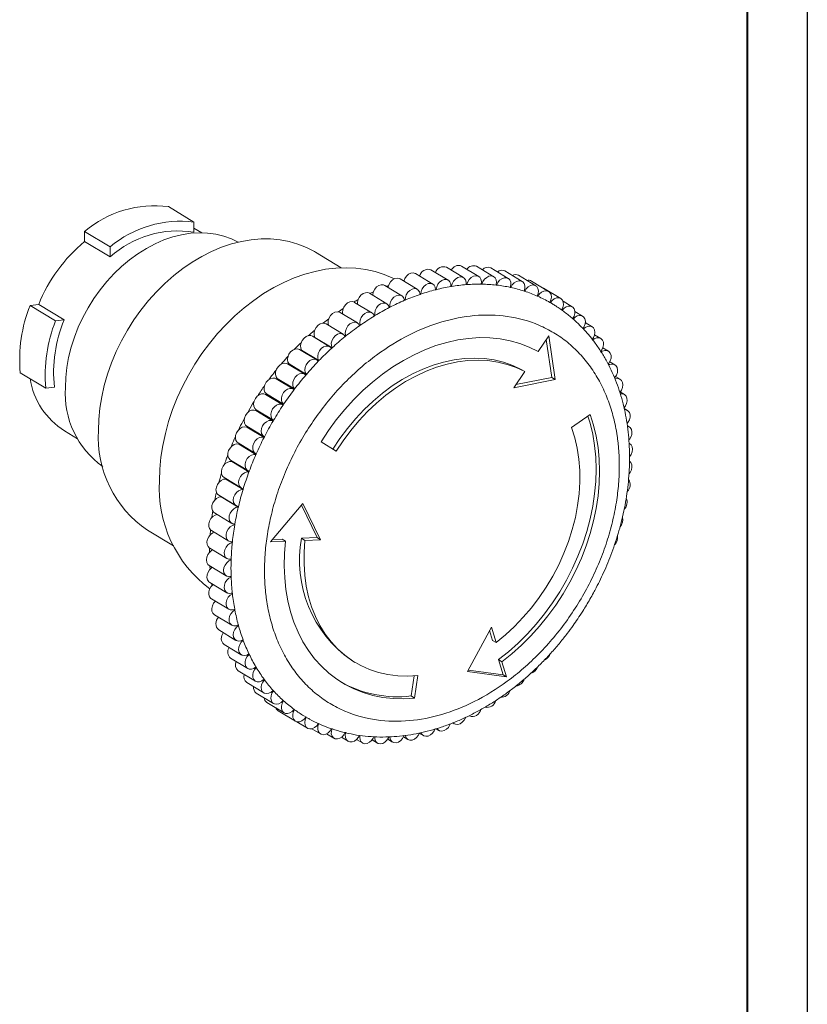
# Model space of a CAD drawing. Header units: millimetres. Extents: x 2381 to 2591, y 1129 to 1426.
# Tile 3 of 4: x 2525 to 2591, y 1228 to 1310. Entities that reach past the tile are written whole.
import ezdxf

# ---------------------------------------------------------------- set-up
doc = ezdxf.new("R2010")
doc.units = ezdxf.units.MM
doc.layers.add('main', color=5, linetype='Continuous', lineweight=50)
doc.layers.add('ФОРМАТ', color=7, linetype='Continuous', lineweight=25)

msp = doc.modelspace()

# ---------------------------------------------------------------- linework, layer by layer
at = {"layer": 'main', "lineweight": 20}
for p, q in [((2539.827, 1292.734), (2537.705, 1294.015)), ((2539.827, 1291.89), (2539.827, 1292.734)), ((2530.742, 1291.955), (2532.865, 1290.674)), ((2530.742, 1291.111), (2530.742, 1291.955)), ((2540.477, 1291.843), (2539.827, 1292.235)), ((2532.865, 1289.83), (2530.742, 1291.111)), ((2532.865, 1290.674), (2532.865, 1289.83)), ((2552.072, 1288.933), (2549.918, 1290.233)), ((2559.677, 1287.577), (2558.243, 1288.443)), ((2560.962, 1287.902), (2559.528, 1288.767)), ((2562.239, 1288.112), (2560.805, 1288.978)), ((2563.501, 1288.208), (2562.067, 1289.073)), ((2564.739, 1288.188), (2563.305, 1289.054)), ((2565.946, 1288.053), (2564.512, 1288.918)), ((2567.114, 1287.802), (2565.68, 1288.668)), ((2558.391, 1287.141), (2556.957, 1288.006)), ((2557.296, 1287.901), (2557.186, 1287.868)), ((2563.714, 1287.6), (2563.764, 1287.57)), ((2568.237, 1287.439), (2566.803, 1288.305)), ((2569.306, 1286.965), (2567.872, 1287.83)), ((2555.852, 1285.944), (2554.418, 1286.81)), ((2554.743, 1286.931), (2554.452, 1286.79)), ((2557.114, 1286.596), (2555.68, 1287.461)), ((2558.611, 1286.779), (2558.675, 1286.74)), ((2559.902, 1287.154), (2559.961, 1287.119)), ((2561.188, 1287.417), (2561.243, 1287.384)), ((2562.461, 1287.566), (2562.514, 1287.535)), ((2564.938, 1287.519), (2564.987, 1287.49)), ((2566.127, 1287.322), (2566.174, 1287.294)), ((2567.273, 1287.012), (2567.319, 1286.984)), ((2568.883, 1287.248), (2568.752, 1287.3)), ((2570.316, 1286.383), (2568.883, 1287.248)), ((2554.614, 1285.192), (2553.18, 1286.057)), ((2557.322, 1286.294), (2557.392, 1286.252)), ((2568.37, 1286.59), (2568.415, 1286.563)), ((2569.409, 1286.059), (2569.454, 1286.032)), ((2571.261, 1285.696), (2570.502, 1286.154)), ((2526.205, 1285.805), (2526.922, 1285.885)), ((2528.327, 1284.525), (2526.205, 1285.805)), ((2526.922, 1285.885), (2529.044, 1284.604)), ((2552.235, 1285.534), (2551.832, 1285.258)), ((2553.407, 1284.342), (2551.973, 1285.208)), ((2556.043, 1285.703), (2556.121, 1285.656)), ((2572.134, 1284.909), (2571.485, 1285.301)), ((2529.044, 1284.604), (2528.327, 1284.525)), ((2554.779, 1285.01), (2554.87, 1284.955)), ((2572.931, 1284.027), (2572.357, 1284.373)), ((2552.239, 1283.4), (2550.805, 1284.266)), ((2553.535, 1284.223), (2553.646, 1284.156)), ((2551.116, 1282.373), (2549.682, 1283.238)), ((2549.875, 1283.144), (2551.309, 1282.278)), ((2552.298, 1283.357), (2552.456, 1283.261)), ((2568.439, 1281.969), (2569.32, 1283.28)), ((2569.562, 1279.813), (2569.105, 1282.96)), ((2569.32, 1283.28), (2569.849, 1279.64)), ((2573.645, 1283.055), (2573.132, 1283.365)), ((2550.047, 1281.266), (2548.613, 1282.131)), ((2548.777, 1282.077), (2550.211, 1281.212)), ((2574.274, 1282), (2573.81, 1282.28)), ((2574.812, 1280.867), (2574.392, 1281.121)), ((2549.037, 1280.086), (2547.603, 1280.951)), ((2547.735, 1280.934), (2549.169, 1280.069)), ((2566.416, 1278.957), (2567.319, 1280.302)), ((2567.319, 1280.302), (2567.033, 1280.475)), ((2525.394, 1280.202), (2527.516, 1278.921)), ((2548.092, 1278.84), (2546.658, 1279.705)), ((2546.755, 1279.722), (2548.189, 1278.856)), ((2569.849, 1279.64), (2566.416, 1278.957)), ((2566.594, 1279.222), (2569.562, 1279.813)), ((2569.562, 1279.813), (2569.849, 1279.64)), ((2575.258, 1279.663), (2574.875, 1279.894)), ((2527.516, 1278.921), (2528.233, 1279.001)), ((2575.607, 1278.397), (2575.257, 1278.608)), ((2544.815, 1277.796), (2544.702, 1277.613)), ((2547.219, 1277.536), (2545.785, 1278.402)), ((2545.844, 1278.448), (2547.278, 1277.582)), ((2544.702, 1277.613), (2544.293, 1276.899)), ((2544.971, 1277.058), (2546.405, 1276.193)), ((2545.007, 1277.119), (2546.441, 1276.254)), ((2575.858, 1277.075), (2575.585, 1277.24)), ((2571.213, 1275.645), (2572.752, 1276.721)), ((2529.056, 1275.376), (2530.143, 1274.72)), ((2544.213, 1275.764), (2545.647, 1274.899)), ((2544.217, 1275.682), (2545.651, 1274.817)), ((2576.009, 1275.706), (2575.85, 1275.802)), ((2543.499, 1274.369), (2544.933, 1273.504)), ((2543.547, 1274.269), (2544.981, 1273.404)), ((2551.651, 1273.673), (2550.396, 1274.466)), ((2576.06, 1274.299), (2575.994, 1274.338)), ((2542.87, 1272.942), (2544.304, 1272.076)), ((2542.965, 1272.828), (2544.399, 1271.962)), ((2542.332, 1271.49), (2543.765, 1270.624)), ((2542.475, 1271.367), (2543.909, 1270.501)), ((2541.886, 1270.023), (2543.32, 1269.157)), ((2542.079, 1269.895), (2543.513, 1269.03)), ((2546.183, 1266.143), (2548.89, 1269.349)), ((2550.059, 1266.498), (2548.76, 1269.196)), ((2548.89, 1269.349), (2550.346, 1266.325)), ((2541.537, 1268.55), (2542.971, 1267.684)), ((2535.966, 1267.117), (2538.12, 1265.817)), ((2541.197, 1267.156), (2541.163, 1266.698)), ((2543.082, 1267.637), (2543.215, 1267.557)), ((2541.286, 1267.079), (2542.72, 1266.214)), ((2546.345, 1266.336), (2547.159, 1266.371)), ((2547.159, 1266.371), (2547.446, 1266.198)), ((2548.764, 1266.441), (2550.059, 1266.498)), ((2549.051, 1266.268), (2548.764, 1266.441)), ((2550.346, 1266.325), (2549.051, 1266.268)), ((2550.059, 1266.498), (2550.346, 1266.325)), ((2541.135, 1265.621), (2542.569, 1264.756)), ((2542.914, 1266.154), (2543.016, 1266.092)), ((2547.446, 1266.198), (2546.183, 1266.143)), ((2542.832, 1264.695), (2542.917, 1264.644)), ((2541.084, 1264.184), (2542.518, 1263.319)), ((2541.15, 1264.145), (2541.17, 1263.856)), ((2542.845, 1263.266), (2542.92, 1263.221)), ((2541.135, 1262.777), (2542.569, 1261.911)), ((2541.286, 1261.408), (2542.72, 1260.543)), ((2542.956, 1261.874), (2543.023, 1261.833)), ((2541.559, 1261.244), (2541.574, 1261.181)), ((2541.537, 1260.087), (2542.971, 1259.221)), ((2543.165, 1260.525), (2543.226, 1260.488)), ((2543.472, 1259.229), (2543.529, 1259.194)), ((2562.57, 1255.36), (2564.546, 1259.068)), ((2564.546, 1259.068), (2564.938, 1257.779)), ((2541.886, 1258.82), (2543.32, 1257.955)), ((2564.652, 1257.952), (2564.397, 1258.788)), ((2542.332, 1257.617), (2543.765, 1256.751)), ((2543.875, 1257.992), (2543.929, 1257.96)), ((2564.938, 1257.779), (2564.652, 1257.952)), ((2542.87, 1256.483), (2544.304, 1255.618)), ((2544.423, 1256.792), (2544.372, 1256.823)), ((2545.009, 1255.698), (2544.96, 1255.728)), ((2552.915, 1256.304), (2553.202, 1256.13)), ((2565.519, 1255.099), (2565.137, 1256.356)), ((2565.137, 1256.356), (2565.424, 1256.183)), ((2565.424, 1256.183), (2565.806, 1254.926)), ((2543.499, 1255.428), (2544.933, 1254.562)), ((2557.873, 1253.335), (2558.127, 1255.005)), ((2558.445, 1255.032), (2558.16, 1253.162)), ((2565.806, 1254.926), (2562.57, 1255.36)), ((2562.637, 1255.485), (2565.519, 1255.099)), ((2565.519, 1255.099), (2565.806, 1254.926)), ((2544.213, 1254.456), (2545.647, 1253.59)), ((2545.683, 1254.686), (2545.636, 1254.714)), ((2545.01, 1253.574), (2546.444, 1252.708)), ((2546.441, 1253.76), (2546.395, 1253.788)), ((2557.873, 1253.335), (2558.16, 1253.162)), ((2545.883, 1252.787), (2547.317, 1251.921)), ((2547.278, 1252.927), (2547.233, 1252.955)), ((2546.828, 1252.1), (2548.261, 1251.235)), ((2548.189, 1252.192), (2548.144, 1252.219)), ((2548.959, 1251.692), (2549.09, 1251.615)), ((2562.692, 1251.694), (2562.726, 1251.673)), ((2548.392, 1251.184), (2549.272, 1250.653)), ((2549.242, 1251.525), (2549.289, 1251.497)), ((2561.346, 1251.094), (2561.464, 1251.022)), ((2549.631, 1250.607), (2550.341, 1250.179)), ((2550.846, 1250.188), (2551.464, 1249.815)), ((2557.246, 1249.939), (2557.616, 1249.716)), ((2558.564, 1250.244), (2558.901, 1250.041)), ((2559.958, 1250.615), (2560.187, 1250.477)), ((2552.083, 1249.896), (2552.632, 1249.565)), ((2553.345, 1249.727), (2553.839, 1249.43)), ((2554.63, 1249.679), (2555.077, 1249.41)), ((2555.933, 1249.75), (2556.339, 1249.505))]:
    msp.add_line(p, q, dxfattribs=at)
at = {"layer": 'main', "lineweight": 20, "flags": 128}
for points in [[(2543.506, 1291.061), (2542.95, 1291.333), (2542.316, 1291.563), (2541.653, 1291.726), (2540.966, 1291.819), (2540.259, 1291.843), (2539.536, 1291.797), (2538.804, 1291.681), (2538.067, 1291.497), (2537.329, 1291.245), (2536.597, 1290.927), (2535.875, 1290.546), (2535.167, 1290.103), (2534.48, 1289.603), (2533.817, 1289.048), (2533.183, 1288.443), (2532.582, 1287.791), (2532.019, 1287.096), (2531.498, 1286.365), (2531.021, 1285.6), (2530.592, 1284.809), (2530.214, 1283.996), (2529.89, 1283.166), (2529.622, 1282.326), (2529.411, 1281.482), (2529.26, 1280.638), (2529.168, 1279.8), (2529.138, 1278.976)], [(2549.918, 1290.233), (2549.837, 1290.281), (2549.172, 1290.628), (2548.471, 1290.907), (2547.74, 1291.119), (2546.982, 1291.26), (2546.202, 1291.331), (2545.403, 1291.332), (2544.59, 1291.261), (2543.768, 1291.121), (2542.942, 1290.91), (2542.116, 1290.632), (2541.294, 1290.286), (2540.481, 1289.875), (2539.682, 1289.402), (2538.902, 1288.869), (2538.144, 1288.279), (2537.413, 1287.635), (2536.713, 1286.941), (2536.047, 1286.201), (2535.42, 1285.418), (2534.836, 1284.598), (2534.296, 1283.745), (2533.805, 1282.864), (2533.365, 1281.959), (2532.979, 1281.035), (2532.648, 1280.099), (2532.375, 1279.155), (2532.161, 1278.207), (2532.007, 1277.263), (2531.914, 1276.326), (2531.883, 1275.403)], [(2556.469, 1288.005), (2556.368, 1288.055), (2555.644, 1288.369), (2554.888, 1288.615), (2554.103, 1288.793), (2553.295, 1288.901), (2552.466, 1288.94), (2551.622, 1288.908), (2550.766, 1288.806), (2549.902, 1288.635), (2549.035, 1288.395), (2548.168, 1288.088), (2547.308, 1287.715), (2546.457, 1287.279), (2545.62, 1286.78), (2544.801, 1286.222), (2544.004, 1285.607), (2543.233, 1284.939), (2542.493, 1284.22), (2541.786, 1283.455), (2541.116, 1282.648), (2540.487, 1281.801), (2539.901, 1280.92), (2539.362, 1280.009), (2538.872, 1279.072), (2538.434, 1278.114), (2538.05, 1277.14), (2537.722, 1276.155), (2537.451, 1275.163), (2537.239, 1274.17), (2537.086, 1273.18), (2536.995, 1272.199), (2536.964, 1271.231)], [(2558.243, 1288.443), (2558.22, 1288.455), (2558.047, 1288.503), (2557.855, 1288.48), (2557.663, 1288.389), (2557.49, 1288.239), (2557.354, 1288.045), (2557.268, 1287.827), (2557.266, 1287.82)], [(2556.957, 1288.006), (2556.895, 1288.037), (2556.715, 1288.068), (2556.521, 1288.028), (2556.332, 1287.921), (2556.167, 1287.759), (2556.042, 1287.557), (2555.97, 1287.336), (2555.963, 1287.29)], [(2558.675, 1286.74), (2558.702, 1286.962), (2558.788, 1287.18), (2558.924, 1287.374), (2559.097, 1287.524), (2559.289, 1287.615), (2559.481, 1287.637), (2559.654, 1287.59), (2559.79, 1287.477), (2559.876, 1287.309), (2559.903, 1287.104)], [(2559.961, 1287.119), (2560.003, 1287.341), (2560.103, 1287.556), (2560.249, 1287.74), (2560.429, 1287.877), (2560.623, 1287.951), (2560.812, 1287.957), (2560.977, 1287.892), (2561.102, 1287.764), (2561.174, 1287.586), (2561.186, 1287.374)], [(2561.243, 1287.384), (2561.3, 1287.606), (2561.413, 1287.815), (2561.569, 1287.99), (2561.753, 1288.112), (2561.948, 1288.17), (2562.133, 1288.158), (2562.29, 1288.077), (2562.402, 1287.935), (2562.46, 1287.746), (2562.457, 1287.53)], [(2562.514, 1287.535), (2562.585, 1287.756), (2562.709, 1287.958), (2562.874, 1288.121), (2563.063, 1288.228), (2563.257, 1288.269), (2563.436, 1288.24), (2563.584, 1288.143), (2563.684, 1287.988), (2563.727, 1287.791), (2563.708, 1287.571)], [(2563.764, 1287.57), (2563.849, 1287.789), (2563.985, 1287.983), (2564.157, 1288.133), (2564.349, 1288.225), (2564.541, 1288.249), (2564.715, 1288.202), (2564.851, 1288.089), (2564.938, 1287.922), (2564.966, 1287.718), (2564.932, 1287.496)], [(2564.987, 1287.49), (2565.085, 1287.704), (2565.232, 1287.889), (2565.411, 1288.026), (2565.604, 1288.102), (2565.794, 1288.108), (2565.959, 1288.044), (2566.085, 1287.917), (2566.157, 1287.739), (2566.17, 1287.528), (2566.122, 1287.305)], [(2566.174, 1287.294), (2566.286, 1287.503), (2566.442, 1287.678), (2566.626, 1287.801), (2566.821, 1287.86), (2567.006, 1287.849), (2567.163, 1287.768), (2567.276, 1287.627), (2567.335, 1287.439), (2567.332, 1287.223), (2567.269, 1287.001)], [(2554.418, 1286.81), (2554.27, 1286.865), (2554.081, 1286.86), (2553.887, 1286.786), (2553.708, 1286.651), (2553.56, 1286.466), (2553.46, 1286.252), (2553.417, 1286.03), (2553.42, 1285.912)], [(2555.68, 1287.461), (2555.575, 1287.506), (2555.391, 1287.519), (2555.196, 1287.462), (2555.011, 1287.34), (2554.854, 1287.166), (2554.742, 1286.958), (2554.684, 1286.735), (2554.678, 1286.653)], [(2557.392, 1286.252), (2557.404, 1286.47), (2557.476, 1286.691), (2557.601, 1286.893), (2557.766, 1287.056), (2557.955, 1287.162), (2558.149, 1287.202), (2558.329, 1287.172), (2558.475, 1287.074), (2558.575, 1286.918), (2558.617, 1286.721)], [(2567.319, 1286.984), (2567.443, 1287.187), (2567.608, 1287.351), (2567.796, 1287.459), (2567.99, 1287.5), (2568.17, 1287.472), (2568.318, 1287.375), (2568.418, 1287.221), (2568.462, 1287.024), (2568.444, 1286.805), (2568.367, 1286.584)], [(2568.415, 1286.563), (2568.55, 1286.758), (2568.722, 1286.909), (2568.914, 1287.001), (2569.106, 1287.026), (2569.28, 1286.98), (2569.417, 1286.868), (2569.504, 1286.701), (2569.533, 1286.497), (2569.5, 1286.275), (2569.409, 1286.058)], [(2553.18, 1286.057), (2553.159, 1286.069), (2552.987, 1286.117), (2552.795, 1286.096), (2552.603, 1286.005), (2552.429, 1285.856), (2552.293, 1285.663), (2552.206, 1285.444), (2552.178, 1285.223), (2552.197, 1285.073)], [(2554.87, 1284.955), (2554.851, 1285.164), (2554.894, 1285.387), (2554.994, 1285.601), (2555.141, 1285.785), (2555.321, 1285.921), (2555.515, 1285.995), (2555.704, 1285.999), (2555.869, 1285.934), (2555.993, 1285.805), (2556.064, 1285.626)], [(2556.121, 1285.656), (2556.118, 1285.87), (2556.176, 1286.092), (2556.288, 1286.301), (2556.445, 1286.475), (2556.63, 1286.596), (2556.824, 1286.653), (2557.009, 1286.64), (2557.165, 1286.559), (2557.278, 1286.416), (2557.335, 1286.227)], [(2569.454, 1286.032), (2569.6, 1286.218), (2569.779, 1286.355), (2569.973, 1286.432), (2570.162, 1286.439), (2570.328, 1286.376), (2570.454, 1286.249), (2570.527, 1286.071), (2570.541, 1285.861), (2570.493, 1285.638), (2570.389, 1285.426)], [(2569.623, 1285.932), (2569.574, 1285.961), (2569.454, 1286.032)], [(2551.973, 1285.208), (2551.912, 1285.238), (2551.733, 1285.269), (2551.54, 1285.23), (2551.35, 1285.124), (2551.185, 1284.962), (2551.059, 1284.76), (2550.987, 1284.539), (2550.974, 1284.321), (2551.022, 1284.127)], [(2553.646, 1284.156), (2553.612, 1284.358), (2553.64, 1284.579), (2553.727, 1284.797), (2553.863, 1284.991), (2554.036, 1285.14), (2554.229, 1285.23), (2554.421, 1285.252), (2554.593, 1285.204), (2554.729, 1285.09), (2554.814, 1284.921)], [(2570.431, 1285.395), (2570.586, 1285.57), (2570.771, 1285.694), (2570.965, 1285.753), (2571.15, 1285.743), (2571.308, 1285.663), (2571.422, 1285.523), (2571.481, 1285.335), (2571.479, 1285.119), (2571.417, 1284.897), (2571.3, 1284.691)], [(2550.805, 1284.266), (2550.702, 1284.31), (2550.518, 1284.324), (2550.323, 1284.268), (2550.138, 1284.147), (2549.981, 1283.974), (2549.868, 1283.765), (2549.809, 1283.543), (2549.812, 1283.328), (2549.875, 1283.144)], [(2552.456, 1283.261), (2552.408, 1283.455), (2552.42, 1283.674), (2552.493, 1283.895), (2552.619, 1284.097), (2552.784, 1284.258), (2552.974, 1284.364), (2553.167, 1284.403), (2553.346, 1284.372), (2553.493, 1284.274), (2553.591, 1284.117)], [(2571.339, 1284.655), (2571.503, 1284.819), (2571.692, 1284.928), (2571.886, 1284.971), (2572.066, 1284.943), (2572.214, 1284.847), (2572.315, 1284.693), (2572.36, 1284.497), (2572.342, 1284.278), (2572.266, 1284.057), (2572.137, 1283.858)], [(2572.173, 1283.818), (2572.345, 1283.97), (2572.536, 1284.063), (2572.729, 1284.088), (2572.902, 1284.043), (2573.04, 1283.932), (2573.128, 1283.766), (2573.157, 1283.562), (2573.125, 1283.34), (2573.035, 1283.123), (2572.933, 1282.975)], [(2549.682, 1283.238), (2549.536, 1283.293), (2549.348, 1283.289), (2549.154, 1283.216), (2548.974, 1283.081), (2548.826, 1282.897), (2548.726, 1282.683), (2548.682, 1282.461), (2548.7, 1282.252), (2548.777, 1282.077)], [(2550.396, 1274.466), (2551.005, 1275.396), (2551.661, 1276.29), (2552.358, 1277.145), (2553.094, 1277.956), (2553.866, 1278.72), (2554.67, 1279.432), (2555.502, 1280.09), (2556.357, 1280.69), (2557.232, 1281.229), (2558.122, 1281.705), (2559.024, 1282.115), (2559.933, 1282.458), (2560.844, 1282.731), (2561.753, 1282.934), (2562.655, 1283.065), (2563.547, 1283.124), (2564.424, 1283.11), (2565.282, 1283.024), (2566.116, 1282.866), (2566.923, 1282.636), (2567.698, 1282.337), (2568.439, 1281.969)], [(2551.309, 1282.278), (2551.246, 1282.463), (2551.243, 1282.677), (2551.302, 1282.9), (2551.415, 1283.108), (2551.572, 1283.281), (2551.757, 1283.402), (2551.952, 1283.459), (2552.136, 1283.445), (2552.292, 1283.362), (2552.404, 1283.219)], [(2572.971, 1282.929), (2573.105, 1283.027), (2573.299, 1283.104), (2573.489, 1283.112), (2573.655, 1283.049), (2573.782, 1282.924), (2573.856, 1282.747), (2573.87, 1282.536), (2573.823, 1282.313), (2573.719, 1282.101), (2573.638, 1281.992)], [(2548.613, 1282.131), (2548.594, 1282.142), (2548.422, 1282.191), (2548.23, 1282.17), (2548.038, 1282.081), (2547.864, 1281.932), (2547.727, 1281.739), (2547.64, 1281.521), (2547.611, 1281.3), (2547.644, 1281.097), (2547.735, 1280.934)], [(2550.211, 1281.212), (2550.134, 1281.386), (2550.116, 1281.595), (2550.16, 1281.818), (2550.26, 1282.032), (2550.408, 1282.215), (2550.588, 1282.351), (2550.782, 1282.424), (2550.97, 1282.427), (2551.135, 1282.361), (2551.259, 1282.232)], [(2573.674, 1281.932), (2573.781, 1281.996), (2573.976, 1282.057), (2574.161, 1282.047), (2574.319, 1281.968), (2574.434, 1281.828), (2574.494, 1281.641), (2574.492, 1281.426), (2574.431, 1281.203), (2574.314, 1280.996), (2574.252, 1280.919)], [(2549.169, 1280.069), (2549.078, 1280.232), (2549.045, 1280.434), (2549.074, 1280.655), (2549.161, 1280.874), (2549.298, 1281.067), (2549.472, 1281.215), (2549.664, 1281.305), (2549.856, 1281.326), (2550.028, 1281.276), (2550.163, 1281.162)], [(2567.033, 1280.475), (2566.318, 1280.811), (2565.568, 1281.076), (2564.787, 1281.266), (2563.979, 1281.383), (2563.149, 1281.424), (2562.302, 1281.389), (2561.443, 1281.28), (2560.576, 1281.095), (2559.706, 1280.837), (2558.84, 1280.507), (2557.98, 1280.107), (2557.134, 1279.639), (2556.304, 1279.106), (2555.497, 1278.51), (2554.716, 1277.856), (2553.967, 1277.147), (2553.253, 1276.386), (2552.579, 1275.58), (2551.948, 1274.731), (2551.364, 1273.846)], [(2567.319, 1280.302), (2566.605, 1280.638), (2565.855, 1280.903), (2565.074, 1281.093), (2564.266, 1281.21), (2563.436, 1281.251), (2562.589, 1281.216), (2561.729, 1281.107), (2560.863, 1280.922), (2559.993, 1280.664), (2559.126, 1280.334), (2558.267, 1279.934), (2557.42, 1279.466), (2556.591, 1278.932), (2555.784, 1278.337), (2555.003, 1277.683), (2554.254, 1276.973), (2553.54, 1276.213), (2552.865, 1275.407), (2552.235, 1274.558), (2551.651, 1273.673)], [(2547.603, 1280.951), (2547.544, 1280.98), (2547.365, 1281.013), (2547.171, 1280.974), (2546.982, 1280.869), (2546.816, 1280.708), (2546.69, 1280.507), (2546.617, 1280.286), (2546.603, 1280.067), (2546.651, 1279.873), (2546.755, 1279.722)], [(2574.29, 1280.847), (2574.368, 1280.884), (2574.562, 1280.928), (2574.742, 1280.9), (2574.891, 1280.806), (2574.993, 1280.653), (2575.038, 1280.457), (2575.021, 1280.237), (2574.945, 1280.017), (2574.817, 1279.817), (2574.785, 1279.78)], [(2546.658, 1279.705), (2546.558, 1279.749), (2546.373, 1279.764), (2546.179, 1279.708), (2545.994, 1279.588), (2545.836, 1279.415), (2545.722, 1279.207), (2545.663, 1278.985), (2545.665, 1278.77), (2545.727, 1278.585), (2545.844, 1278.448)], [(2548.189, 1278.856), (2548.085, 1279.007), (2548.037, 1279.201), (2548.051, 1279.42), (2548.124, 1279.641), (2548.25, 1279.842), (2548.416, 1280.004), (2548.605, 1280.109), (2548.799, 1280.147), (2548.978, 1280.115), (2549.124, 1280.016)], [(2574.827, 1279.686), (2574.861, 1279.698), (2575.053, 1279.724), (2575.228, 1279.68), (2575.366, 1279.569), (2575.454, 1279.404), (2575.485, 1279.2), (2575.453, 1278.978), (2575.363, 1278.761), (2575.226, 1278.572)], [(2547.278, 1277.582), (2547.161, 1277.719), (2547.099, 1277.905), (2547.097, 1278.119), (2547.156, 1278.342), (2547.27, 1278.55), (2547.428, 1278.723), (2547.613, 1278.843), (2547.807, 1278.898), (2547.992, 1278.884), (2548.147, 1278.8)], [(2545.785, 1278.402), (2545.641, 1278.456), (2545.452, 1278.453), (2545.258, 1278.381), (2545.078, 1278.246), (2544.93, 1278.063), (2544.829, 1277.849), (2544.784, 1277.627), (2544.802, 1277.417), (2544.878, 1277.242), (2545.007, 1277.119)], [(2575.265, 1278.446), (2575.448, 1278.453), (2575.615, 1278.392), (2575.742, 1278.266), (2575.817, 1278.09), (2575.832, 1277.88), (2575.785, 1277.657), (2575.682, 1277.444), (2575.571, 1277.302)], [(2544.971, 1277.058), (2544.799, 1277.108), (2544.608, 1277.088), (2544.415, 1277), (2544.242, 1276.852), (2544.104, 1276.659), (2544.016, 1276.441), (2543.987, 1276.22), (2544.019, 1276.017), (2544.109, 1275.853), (2544.213, 1275.764)], [(2546.441, 1276.254), (2546.312, 1276.377), (2546.235, 1276.552), (2546.218, 1276.761), (2546.263, 1276.984), (2546.364, 1277.198), (2546.512, 1277.381), (2546.692, 1277.515), (2546.886, 1277.588), (2547.075, 1277.59), (2547.239, 1277.523)], [(2575.61, 1277.136), (2575.743, 1277.123), (2575.901, 1277.045), (2576.017, 1276.905), (2576.077, 1276.719), (2576.077, 1276.503), (2576.016, 1276.281), (2575.9, 1276.074), (2575.832, 1275.99)], [(2545.683, 1274.88), (2545.543, 1274.988), (2545.453, 1275.151), (2545.42, 1275.354), (2545.45, 1275.575), (2545.538, 1275.793), (2545.676, 1275.986), (2545.849, 1276.134), (2546.042, 1276.223), (2546.233, 1276.243), (2546.405, 1276.193)], [(2565.137, 1256.356), (2565.967, 1257.017), (2566.769, 1257.733), (2567.539, 1258.5), (2568.273, 1259.314), (2568.968, 1260.171), (2569.62, 1261.068), (2570.226, 1261.999), (2570.784, 1262.961), (2571.291, 1263.949), (2571.743, 1264.958), (2572.14, 1265.982), (2572.478, 1267.018), (2572.758, 1268.06), (2572.976, 1269.103), (2573.132, 1270.143), (2573.225, 1271.173), (2573.256, 1272.189), (2573.223, 1273.187), (2573.127, 1274.161), (2572.968, 1275.106), (2572.747, 1276.019), (2572.57, 1276.594)], [(2572.752, 1276.721), (2573.034, 1275.845), (2573.255, 1274.933), (2573.413, 1273.987), (2573.51, 1273.014), (2573.543, 1272.016), (2573.512, 1271), (2573.419, 1269.97), (2573.262, 1268.93), (2573.044, 1267.887), (2572.765, 1266.845), (2572.427, 1265.809), (2572.03, 1264.784), (2571.577, 1263.776), (2571.071, 1262.788), (2570.513, 1261.826), (2569.907, 1260.895), (2569.254, 1259.998), (2568.559, 1259.141), (2567.825, 1258.327), (2567.056, 1257.56), (2566.254, 1256.844), (2565.424, 1256.183)], [(2544.217, 1275.682), (2544.039, 1275.715), (2543.845, 1275.677), (2543.655, 1275.573), (2543.489, 1275.412), (2543.362, 1275.212), (2543.288, 1274.991), (2543.274, 1274.772), (2543.321, 1274.577), (2543.425, 1274.426), (2543.499, 1274.369)], [(2564.938, 1257.779), (2565.724, 1258.423), (2566.48, 1259.122), (2567.201, 1259.872), (2567.883, 1260.671), (2568.522, 1261.512), (2569.115, 1262.391), (2569.658, 1263.302), (2570.148, 1264.242), (2570.582, 1265.204), (2570.958, 1266.182), (2571.273, 1267.172), (2571.526, 1268.167), (2571.716, 1269.162), (2571.84, 1270.15), (2571.899, 1271.127), (2571.892, 1272.087), (2571.82, 1273.024), (2571.681, 1273.933), (2571.479, 1274.808), (2571.213, 1275.645)], [(2575.86, 1275.761), (2575.937, 1275.741), (2576.086, 1275.647), (2576.188, 1275.494), (2576.234, 1275.299), (2576.218, 1275.08), (2576.143, 1274.859), (2576.015, 1274.659), (2575.981, 1274.619)], [(2545.009, 1273.468), (2544.859, 1273.56), (2544.755, 1273.712), (2544.708, 1273.907), (2544.722, 1274.125), (2544.796, 1274.346), (2544.923, 1274.547), (2545.089, 1274.708), (2545.279, 1274.812), (2545.473, 1274.85), (2545.651, 1274.817)], [(2543.547, 1274.269), (2543.363, 1274.285), (2543.168, 1274.23), (2542.983, 1274.11), (2542.825, 1273.938), (2542.71, 1273.73), (2542.65, 1273.508), (2542.652, 1273.293), (2542.713, 1273.107), (2542.83, 1272.969), (2542.87, 1272.942)], [(2576.003, 1274.328), (2576.028, 1274.316), (2576.166, 1274.207), (2576.256, 1274.042), (2576.286, 1273.839), (2576.256, 1273.617), (2576.166, 1273.4), (2576.037, 1273.218)], [(2544.423, 1272.027), (2544.264, 1272.104), (2544.147, 1272.242), (2544.086, 1272.428), (2544.084, 1272.642), (2544.144, 1272.865), (2544.259, 1273.073), (2544.417, 1273.245), (2544.602, 1273.364), (2544.797, 1273.419), (2544.981, 1273.404)], [(2576.009, 1272.862), (2576.015, 1272.858), (2576.143, 1272.734), (2576.218, 1272.558), (2576.234, 1272.348), (2576.188, 1272.125), (2576.086, 1271.912), (2575.984, 1271.778)], [(2542.965, 1272.828), (2542.776, 1272.826), (2542.582, 1272.754), (2542.402, 1272.62), (2542.253, 1272.437), (2542.151, 1272.224), (2542.106, 1272.001), (2542.123, 1271.792), (2542.199, 1271.616), (2542.327, 1271.492), (2542.332, 1271.49)], [(2542.475, 1271.367), (2542.283, 1271.347), (2542.091, 1271.259), (2541.916, 1271.112), (2541.778, 1270.92), (2541.69, 1270.702), (2541.659, 1270.48), (2541.691, 1270.277), (2541.781, 1270.113), (2541.886, 1270.023)], [(2543.929, 1270.567), (2543.761, 1270.627), (2543.633, 1270.751), (2543.557, 1270.926), (2543.54, 1271.136), (2543.585, 1271.359), (2543.687, 1271.572), (2543.836, 1271.755), (2544.016, 1271.889), (2544.21, 1271.96), (2544.399, 1271.962)], [(2543.529, 1269.096), (2543.354, 1269.139), (2543.215, 1269.248), (2543.125, 1269.412), (2543.093, 1269.615), (2543.123, 1269.836), (2543.212, 1270.054), (2543.35, 1270.246), (2543.525, 1270.394), (2543.717, 1270.482), (2543.909, 1270.501)], [(2542.079, 1269.895), (2541.886, 1269.858), (2541.696, 1269.755), (2541.529, 1269.595), (2541.402, 1269.394), (2541.327, 1269.174), (2541.312, 1268.955), (2541.359, 1268.759), (2541.462, 1268.607), (2541.537, 1268.55)], [(2543.226, 1267.623), (2543.045, 1267.649), (2542.896, 1267.742), (2542.793, 1267.894), (2542.746, 1268.089), (2542.761, 1268.308), (2542.836, 1268.529), (2542.963, 1268.729), (2543.13, 1268.889), (2543.32, 1268.993), (2543.513, 1269.03)], [(2541.753, 1268.419), (2541.587, 1268.369), (2541.401, 1268.25), (2541.243, 1268.078), (2541.127, 1267.871), (2541.067, 1267.648), (2541.067, 1267.433), (2541.128, 1267.247), (2541.244, 1267.108), (2541.286, 1267.079)], [(2543.023, 1266.158), (2542.837, 1266.166), (2542.678, 1266.243), (2542.562, 1266.381), (2542.501, 1266.568), (2542.501, 1266.783), (2542.561, 1267.005), (2542.676, 1267.213), (2542.835, 1267.384), (2543.021, 1267.503), (2543.215, 1267.557)], [(2541.515, 1266.941), (2541.388, 1266.887), (2541.207, 1266.754), (2541.058, 1266.571), (2540.956, 1266.358), (2540.91, 1266.135), (2540.926, 1265.926), (2541.001, 1265.75), (2541.129, 1265.625), (2541.135, 1265.621)], [(2541.382, 1265.472), (2541.291, 1265.422), (2541.116, 1265.275), (2540.978, 1265.084), (2540.888, 1264.866), (2540.858, 1264.644), (2540.888, 1264.441), (2540.978, 1264.276), (2541.084, 1264.184)], [(2542.92, 1264.708), (2542.73, 1264.699), (2542.563, 1264.76), (2542.435, 1264.884), (2542.36, 1265.06), (2542.344, 1265.27), (2542.39, 1265.493), (2542.492, 1265.706), (2542.641, 1265.888), (2542.822, 1266.021), (2543.016, 1266.092)], [(2558.16, 1253.162), (2557.269, 1253.108), (2556.393, 1253.126), (2555.537, 1253.217), (2554.704, 1253.38), (2553.9, 1253.613), (2553.126, 1253.917), (2552.388, 1254.29), (2551.689, 1254.729), (2551.032, 1255.233), (2550.421, 1255.799), (2549.858, 1256.425), (2549.346, 1257.107), (2548.887, 1257.843), (2548.485, 1258.628), (2548.14, 1259.458), (2547.854, 1260.331), (2547.63, 1261.241), (2547.467, 1262.185), (2547.367, 1263.157), (2547.33, 1264.153), (2547.356, 1265.169), (2547.446, 1266.198)], [(2549.051, 1266.268), (2548.979, 1265.289), (2548.974, 1264.325), (2549.034, 1263.383), (2549.16, 1262.469), (2549.35, 1261.587), (2549.605, 1260.742), (2549.921, 1259.94), (2550.298, 1259.185), (2550.733, 1258.481), (2551.224, 1257.833), (2551.768, 1257.244), (2552.362, 1256.717), (2553.002, 1256.255), (2553.685, 1255.862), (2554.406, 1255.539), (2555.163, 1255.289), (2555.949, 1255.112), (2556.761, 1255.01), (2557.595, 1254.983), (2558.445, 1255.032)], [(2541.353, 1264.022), (2541.296, 1263.984), (2541.129, 1263.824), (2541.001, 1263.624), (2540.926, 1263.404), (2540.91, 1263.184), (2540.956, 1262.989), (2541.058, 1262.836), (2541.135, 1262.777)], [(2542.917, 1263.285), (2542.725, 1263.258), (2542.55, 1263.301), (2542.412, 1263.411), (2542.322, 1263.576), (2542.292, 1263.779), (2542.322, 1264.001), (2542.412, 1264.218), (2542.55, 1264.41), (2542.725, 1264.557), (2542.917, 1264.644)], [(2543.016, 1261.895), (2542.822, 1261.85), (2542.641, 1261.877), (2542.492, 1261.971), (2542.39, 1262.123), (2542.344, 1262.319), (2542.36, 1262.538), (2542.435, 1262.759), (2542.563, 1262.959), (2542.73, 1263.118), (2542.92, 1263.221)], [(2541.428, 1262.6), (2541.403, 1262.58), (2541.244, 1262.409), (2541.128, 1262.202), (2541.067, 1261.98), (2541.067, 1261.764), (2541.127, 1261.578), (2541.243, 1261.439), (2541.286, 1261.408)], [(2543.215, 1260.547), (2543.021, 1260.486), (2542.835, 1260.495), (2542.676, 1260.573), (2542.561, 1260.712), (2542.501, 1260.899), (2542.501, 1261.114), (2542.562, 1261.337), (2542.678, 1261.544), (2542.837, 1261.715), (2543.023, 1261.833)], [(2541.606, 1261.215), (2541.462, 1261.039), (2541.359, 1260.826), (2541.312, 1260.603), (2541.327, 1260.393), (2541.402, 1260.217), (2541.529, 1260.092), (2541.537, 1260.087)], [(2543.513, 1259.251), (2543.32, 1259.173), (2543.13, 1259.165), (2542.963, 1259.226), (2542.836, 1259.351), (2542.761, 1259.528), (2542.746, 1259.738), (2542.793, 1259.961), (2542.896, 1260.174), (2543.045, 1260.355), (2543.226, 1260.488)], [(2543.909, 1258.014), (2543.717, 1257.92), (2543.525, 1257.894), (2543.35, 1257.938), (2543.212, 1258.048), (2543.123, 1258.214), (2543.093, 1258.417), (2543.125, 1258.639), (2543.215, 1258.857), (2543.354, 1259.048), (2543.529, 1259.194)], [(2544.399, 1256.843), (2544.21, 1256.733), (2544.016, 1256.69), (2543.836, 1256.717), (2543.687, 1256.812), (2543.585, 1256.965), (2543.54, 1257.161), (2543.557, 1257.38), (2543.633, 1257.601), (2543.761, 1257.801), (2543.929, 1257.96)], [(2544.981, 1255.746), (2544.797, 1255.621), (2544.602, 1255.561), (2544.417, 1255.571), (2544.259, 1255.65), (2544.144, 1255.789), (2544.084, 1255.977), (2544.086, 1256.192), (2544.147, 1256.414), (2544.264, 1256.621), (2544.423, 1256.792)], [(2545.651, 1254.729), (2545.473, 1254.591), (2545.279, 1254.514), (2545.089, 1254.506), (2544.923, 1254.568), (2544.796, 1254.694), (2544.722, 1254.871), (2544.708, 1255.082), (2544.755, 1255.304), (2544.859, 1255.517), (2545.009, 1255.698)], [(2546.405, 1253.8), (2546.233, 1253.648), (2546.042, 1253.555), (2545.849, 1253.529), (2545.676, 1253.575), (2545.538, 1253.686), (2545.45, 1253.852), (2545.42, 1254.056), (2545.453, 1254.277), (2545.543, 1254.495), (2545.683, 1254.686)], [(2547.239, 1252.962), (2547.075, 1252.798), (2546.886, 1252.69), (2546.692, 1252.647), (2546.512, 1252.675), (2546.364, 1252.771), (2546.263, 1252.924), (2546.218, 1253.121), (2546.235, 1253.34), (2546.312, 1253.561), (2546.441, 1253.76)], [(2548.147, 1252.223), (2547.992, 1252.048), (2547.807, 1251.924), (2547.613, 1251.864), (2547.428, 1251.875), (2547.27, 1251.954), (2547.156, 1252.095), (2547.097, 1252.283), (2547.099, 1252.498), (2547.161, 1252.72), (2547.278, 1252.927)], [(2549.124, 1251.586), (2548.978, 1251.4), (2548.799, 1251.262), (2548.605, 1251.186), (2548.416, 1251.179), (2548.25, 1251.242), (2548.124, 1251.369), (2548.051, 1251.546), (2548.037, 1251.757), (2548.085, 1251.98), (2548.189, 1252.192)], [(2550.163, 1251.055), (2550.028, 1250.86), (2549.856, 1250.709), (2549.664, 1250.616), (2549.472, 1250.592), (2549.298, 1250.638), (2549.161, 1250.75), (2549.074, 1250.916), (2549.045, 1251.121), (2549.078, 1251.343), (2549.169, 1251.56)], [(2551.259, 1250.633), (2551.135, 1250.431), (2550.97, 1250.267), (2550.782, 1250.159), (2550.588, 1250.117), (2550.408, 1250.146), (2550.26, 1250.242), (2550.16, 1250.397), (2550.116, 1250.594), (2550.134, 1250.813), (2550.211, 1251.033)], [(2561.136, 1251.009), (2561.102, 1250.926), (2560.977, 1250.724), (2560.812, 1250.562), (2560.623, 1250.456), (2560.429, 1250.415), (2560.249, 1250.446), (2560.103, 1250.544), (2560.035, 1250.634)], [(2562.412, 1251.55), (2562.402, 1251.525), (2562.29, 1251.317), (2562.133, 1251.143), (2561.948, 1251.021), (2561.753, 1250.964), (2561.569, 1250.977), (2561.413, 1251.059), (2561.372, 1251.098)], [(2552.404, 1250.324), (2552.292, 1250.114), (2552.136, 1249.94), (2551.952, 1249.817), (2551.757, 1249.758), (2551.572, 1249.769), (2551.415, 1249.849), (2551.302, 1249.991), (2551.243, 1250.179), (2551.246, 1250.395), (2551.309, 1250.617)], [(2553.567, 1250.062), (2553.493, 1249.914), (2553.346, 1249.728), (2553.167, 1249.591), (2552.974, 1249.516), (2552.784, 1249.51), (2552.619, 1249.573), (2552.493, 1249.701), (2552.42, 1249.879), (2552.408, 1250.09), (2552.456, 1250.312)], [(2554.779, 1249.938), (2554.729, 1249.829), (2554.593, 1249.635), (2554.421, 1249.484), (2554.229, 1249.393), (2554.036, 1249.369), (2553.863, 1249.416), (2553.727, 1249.528), (2553.64, 1249.695), (2553.612, 1249.9), (2553.628, 1250.051)], [(2556.023, 1249.935), (2555.993, 1249.862), (2555.869, 1249.659), (2555.704, 1249.497), (2555.515, 1249.389), (2555.321, 1249.348), (2555.141, 1249.378), (2554.994, 1249.475), (2554.894, 1249.63), (2554.851, 1249.827), (2554.853, 1249.936)], [(2557.288, 1250.04), (2557.278, 1250.011), (2557.165, 1249.802), (2557.009, 1249.628), (2556.824, 1249.506), (2556.63, 1249.448), (2556.445, 1249.46), (2556.288, 1249.541), (2556.176, 1249.683), (2556.118, 1249.871), (2556.112, 1249.94)], [(2558.564, 1250.244), (2558.475, 1250.062), (2558.329, 1249.877), (2558.149, 1249.741), (2557.955, 1249.666), (2557.766, 1249.661), (2557.601, 1249.726), (2557.476, 1249.853), (2557.404, 1250.032), (2557.4, 1250.053)], [(2559.854, 1250.582), (2559.79, 1250.438), (2559.654, 1250.244), (2559.481, 1250.094), (2559.289, 1250.003), (2559.097, 1249.98), (2558.924, 1250.028), (2558.788, 1250.141), (2558.709, 1250.285)]]:
    msp.add_lwpolyline(points, dxfattribs=at)
at = {"layer": 'main', "lineweight": 20}
for centre, radius, start, end in [((2536.581, 1285.02), 9.065, 82.87422, 130.09491), ((2538.726, 1283.661), 9.14, 83.07946, 129.88967), ((2538.492, 1283.608), 8.39, 80.84208, 132.12705), ((2539.127, 1280.972), 13.157, 129.59171, 158.07482), ((2559.29, 1288.079), 0.728, 70.88137, 167.89782), ((2560.561, 1288.322), 0.7, 69.59336, 161.5229), ((2561.819, 1288.451), 0.67, 68.25525, 155.15411), ((2563.055, 1288.468), 0.637, 66.86344, 148.13538), ((2564.26, 1288.376), 0.598, 65.08172, 140.55609), ((2565.431, 1288.167), 0.559, 63.52224, 131.41059), ((2566.559, 1287.846), 0.52, 62.02095, 120.13783), ((2567.64, 1287.431), 0.462, 59.75354, 105.85376), ((2564.05, 1270.832), 16.792, 104.29836, 108.67077), ((2563.896, 1271.409), 16.195, 104.06325, 104.27443), ((2563.769, 1271.947), 15.642, 99.50443, 104.08842), ((2563.704, 1272.29), 15.293, 99.25827, 99.47669), ((2563.596, 1272.994), 14.581, 94.4794, 99.28337), ((2563.53, 1273.75), 13.822, 94.21897, 94.45514), ((2563.523, 1273.939), 13.633, 89.22328, 94.24755), ((2563.522, 1274.284), 13.288, 88.95689, 89.19729), ((2563.536, 1274.755), 12.817, 83.74505, 88.98027), ((2563.545, 1274.889), 12.683, 83.4719, 83.71893), ((2563.61, 1275.423), 12.145, 78.06424, 83.491), ((2563.678, 1275.764), 11.797, 77.78276, 78.04402), ((2563.718, 1275.932), 11.624, 72.21324, 77.80089), ((2563.805, 1276.214), 11.329, 71.93047, 72.1991), ((2563.828, 1276.275), 11.264, 66.23609, 71.94205), ((2564.937, 1268.519), 19.271, 113.23342, 117.22221), ((2564.776, 1268.874), 18.882, 113.02154, 113.21132), ((2564.443, 1269.674), 18.015, 108.87055, 113.04265), ((2564.233, 1270.269), 17.384, 108.6455, 108.84694), ((2563.851, 1276.334), 11.201, 65.95522, 66.2247), ((2563.907, 1276.456), 11.066, 60.18589, 65.95986), ((2563.916, 1276.475), 11.046, 59.90848, 60.1808), ((2537.529, 1281.306), 12.185, 158.33039, 185.19711), ((2565.515, 1267.397), 20.533, 117.40426, 121.22792), ((2565.046, 1268.289), 19.526, 117.19995, 117.38753), ((2539.652, 1280.025), 12.185, 158.33039, 185.19711), ((2539.379, 1280.248), 11.215, 157.14348, 186.38401), ((2566.157, 1266.341), 21.769, 121.40254, 125.07993), ((2565.902, 1266.746), 21.29, 121.20974, 121.38531), ((2566.832, 1265.381), 22.942, 125.2484, 128.79927), ((2566.727, 1265.52), 22.769, 125.06537, 125.23261), ((2567.505, 1264.545), 24.016, 128.96216, 132.40637), ((2567.094, 1265.046), 23.368, 128.78523, 128.95087), ((2567.105, 1264.324), 25.516, 135.91276, 136.06841), ((2568.144, 1263.846), 24.963, 132.56484, 135.92138), ((2567.703, 1264.321), 24.315, 132.39372, 132.55517), ((2568.707, 1263.302), 25.746, 136.07614, 139.36431), ((2568.539, 1263.459), 25.516, 135.91276, 136.06841), ((2567.556, 1263.92), 26.122, 139.35803, 139.51145), ((2532.5, 1280.746), 6.379, 189.31803, 237.3295), ((2567.642, 1263.838), 26.24, 142.74827, 142.90197), ((2569.162, 1262.911), 26.346, 139.51614, 142.75428), ((2568.99, 1263.055), 26.122, 139.35803, 139.51145), ((2536.63, 1278.499), 7.508, 176.3571, 234.26541), ((2569.479, 1262.67), 26.744, 142.90425, 146.11004), ((2569.076, 1262.973), 26.24, 142.74827, 142.90197), ((2567.863, 1263.655), 26.526, 146.1068, 146.25939), ((2568.244, 1263.404), 26.983, 149.44979, 149.59993), ((2569.626, 1262.57), 26.922, 146.25893, 149.45065), ((2569.297, 1262.79), 26.526, 146.1068, 146.25939), ((2569.59, 1262.59), 26.881, 149.59924, 152.79419), ((2569.678, 1262.539), 26.983, 149.44979, 149.59993), ((2541.203, 1274.846), 9.336, 176.58149, 235.88134), ((2568.196, 1263.436), 26.925, 152.79629, 152.94646), ((2569.356, 1262.709), 26.619, 152.94351, 156.15934), ((2569.63, 1262.571), 26.925, 152.79629, 152.94646), ((2567.539, 1263.746), 26.198, 156.16326, 156.31688), ((2567.063, 1263.926), 25.69, 159.57057, 159.72608), ((2568.918, 1262.901), 26.14, 156.31011, 159.56512), ((2568.973, 1262.88), 26.198, 156.16326, 156.31688), ((2568.497, 1263.06), 25.69, 159.57057, 159.72608), ((2547.359, 1270.609), 10.414, 176.57362, 233.39251), ((2568.287, 1263.134), 25.467, 159.718, 163.03009), ((2575.301, 1270.893), 0.781, 313.46924, 33.79837), ((2567.473, 1263.38), 24.617, 163.18617, 166.57416), ((2568.333, 1263.124), 25.515, 163.03976, 163.19478), ((2575.008, 1269.44), 0.822, 315.42651, 24.57053), ((2566.5, 1263.61), 23.618, 166.73395, 170.21694), ((2567.153, 1263.462), 24.287, 166.58523, 166.74604), ((2574.6, 1267.99), 0.88, 317.65804, 13.92139), ((2565.402, 1263.797), 22.503, 170.38164, 173.97866), ((2565.534, 1263.781), 22.636, 170.22772, 170.3977), ((2558.729, 1264.603), 10.133, 169.54662, 234.98855), ((2574.119, 1266.539), 0.918, 317.64259, 6.30207), ((2564.209, 1263.92), 21.304, 174.1495, 177.88021), ((2565.099, 1263.835), 22.197, 173.99461, 174.16499), ((2563.573, 1263.95), 20.668, 177.89804, 178.07753), ((2562.313, 1263.949), 19.406, 181.96131, 182.1485), ((2561.695, 1263.919), 18.789, 182.12759, 186.18428), ((2561.304, 1263.884), 18.396, 186.20771, 186.40082), ((2560.455, 1263.782), 17.541, 186.3785, 190.62546), ((2542.371, 1259.348), 0.717, 132.55477, 227.39106), ((2559.541, 1263.617), 16.611, 190.64738, 190.85631), ((2559.278, 1263.558), 16.343, 190.82899, 195.28117), ((2558.82, 1263.44), 15.87, 195.30666, 195.52023), ((2558.199, 1263.261), 15.224, 195.49511, 200.16287), ((2542.786, 1258.134), 0.689, 138.62246, 228.68347), ((2543.292, 1256.987), 0.658, 145.21395, 230.04467), ((2557.951, 1263.178), 14.962, 200.19099, 200.41225), ((2557.244, 1262.908), 14.205, 200.38817, 205.27651), ((2556.75, 1262.682), 13.662, 205.30222, 205.53913), ((2556.431, 1262.523), 13.306, 205.51289, 210.6192), ((2568.599, 1257.185), 0.93, 294.23445, 339.87501), ((2543.888, 1255.916), 0.624, 152.54751, 231.45057), ((2555.994, 1262.27), 12.801, 210.64245, 210.89007), ((2555.776, 1262.134), 12.543, 210.86683, 216.17792), ((2567.561, 1256.055), 0.893, 286.35741, 340.26338), ((2544.562, 1254.923), 0.583, 160.52266, 233.29182), ((2545.323, 1254.019), 0.544, 170.36175, 234.83387), ((2555.559, 1261.981), 12.279, 216.2016, 216.45507), ((2555.279, 1261.769), 11.927, 216.43571, 221.92842), ((2556.741, 1262.868), 9.6, 240.58308, 276.77673), ((2566.481, 1254.99), 0.841, 277.77582, 341.34553), ((2555.103, 1261.617), 11.695, 221.9487, 222.21085), ((2554.936, 1261.462), 11.467, 222.19477, 227.83361), ((2565.352, 1254.017), 0.795, 266.96401, 344.07102), ((2546.163, 1253.206), 0.504, 182.80758, 236.30161), ((2554.723, 1261.229), 11.151, 227.84557, 228.11748), ((2554.736, 1261.241), 11.169, 228.10679, 233.84527), ((2564.177, 1253.137), 0.757, 258.26965, 345.41435), ((2547.063, 1252.482), 0.448, 199.90879, 238.32822), ((2554.598, 1261.055), 10.937, 233.85223, 234.12767), ((2554.657, 1261.135), 11.036, 234.12278, 238.89017), ((2554.662, 1261.143), 11.046, 239.90848, 240.1808), ((2562.965, 1252.359), 0.726, 250.80662, 347.35187)]:
    msp.add_arc(centre, radius, start, end, dxfattribs=at)
for points, knots in [([(2556.019, 1287.472), (2555.963, 1287.454), (2555.889, 1287.429), (2555.816, 1287.397), (2555.798, 1287.389)], [0, 0, 0, 0, 0.752524, 1, 1, 1, 1]), ([(2553.479, 1286.281), (2553.371, 1286.225), (2553.248, 1286.161), (2553.129, 1286.087), (2553.115, 1286.078)], [0, 0, 0, 0, 0.882708, 1, 1, 1, 1]), ([(2572.442, 1260.87), (2572.643, 1261.212), (2572.925, 1261.693), (2573.311, 1262.421), (2573.626, 1263.051), (2573.978, 1263.813), (2574.32, 1264.623), (2574.647, 1265.482), (2574.95, 1266.376), (2575.223, 1267.299), (2575.462, 1268.243), (2575.663, 1269.203), (2575.824, 1270.174), (2575.942, 1271.151), (2576.015, 1272.13), (2576.041, 1273.107), (2576.021, 1274.079), (2575.952, 1275.042), (2575.835, 1275.992), (2575.668, 1276.926), (2575.452, 1277.841), (2575.186, 1278.733), (2574.871, 1279.6), (2574.507, 1280.438), (2574.094, 1281.244), (2573.633, 1282.016), (2573.125, 1282.75), (2572.57, 1283.444), (2571.97, 1284.095), (2571.327, 1284.702), (2570.638, 1285.256), (2570.067, 1285.666), (2569.715, 1285.87), (2569.619, 1285.926)], [0, 0, 0, 0, 0.038361, 0.053939, 0.07979, 0.106628, 0.135413, 0.165446, 0.196445, 0.228186, 0.260512, 0.293306, 0.326481, 0.359969, 0.393719, 0.427688, 0.461844, 0.496158, 0.530608, 0.565174, 0.599839, 0.63459, 0.669416, 0.704309, 0.739264, 0.774284, 0.809375, 0.844547, 0.879821, 0.91522, 0.950776, 0.986525, 1, 1, 1, 1]), ([(2575.181, 1272.48), (2575.18, 1272.604), (2575.179, 1272.853), (2575.167, 1273.222), (2575.148, 1273.589), (2575.121, 1273.952), (2575.086, 1274.313), (2575.044, 1274.67), (2574.994, 1275.025), (2574.874, 1275.754), (2574.629, 1276.832), (2574.161, 1278.213), (2573.551, 1279.514), (2572.793, 1280.725), (2571.901, 1281.814), (2570.881, 1282.763), (2569.75, 1283.558), (2568.127, 1284.387), (2565.936, 1284.996), (2563.188, 1285.056), (2560.436, 1284.521), (2557.684, 1283.428), (2554.936, 1281.74), (2552.294, 1279.444), (2549.936, 1276.627), (2548.334, 1273.971), (2547.321, 1271.753), (2546.712, 1270.09), (2546.243, 1268.432), (2545.973, 1267.081), (2545.825, 1266.025), (2545.748, 1265.261), (2545.7, 1264.502), (2545.694, 1264.003), (2545.691, 1263.753)], [0, 0, 0, 0, 0.0073, 0.014589, 0.02187, 0.029148, 0.036426, 0.043709, 0.050999, 0.058301, 0.089187, 0.120082, 0.152255, 0.184438, 0.217295, 0.250163, 0.283021, 0.315888, 0.380161, 0.441869, 0.50009, 0.55831, 0.620018, 0.684292, 0.749929, 0.815566, 0.847739, 0.879922, 0.910808, 0.941703, 0.956291, 0.970849, 0.985409, 1, 1, 1, 1]), ([(2551.035, 1284.686), (2550.89, 1284.581), (2550.726, 1284.462), (2550.568, 1284.331), (2550.55, 1284.317)], [0, 0, 0, 0, 0.887882, 1, 1, 1, 1]), ([(2549.878, 1283.76), (2549.851, 1283.738), (2549.663, 1283.584), (2549.484, 1283.416), (2549.331, 1283.272)], [0, 0, 0, 0, 0.144115, 1, 1, 1, 1]), ([(2548.753, 1282.727), (2548.589, 1282.571), (2548.388, 1282.379), (2548.197, 1282.173), (2548.161, 1282.134)], [0, 0, 0, 0, 0.810646, 1, 1, 1, 1]), ([(2547.678, 1281.615), (2547.638, 1281.572), (2547.428, 1281.348), (2547.231, 1281.111), (2547.071, 1280.918)], [0, 0, 0, 0, 0.191266, 1, 1, 1, 1]), ([(2546.655, 1280.411), (2546.531, 1280.257), (2546.325, 1280.002), (2546.132, 1279.736), (2546.056, 1279.631)], [0, 0, 0, 0, 0.605122, 1, 1, 1, 1]), ([(2545.698, 1279.137), (2545.605, 1279.006), (2545.408, 1278.726), (2545.223, 1278.438), (2545.125, 1278.286)], [0, 0, 0, 0, 0.471171, 1, 1, 1, 1]), ([(2544.001, 1276.376), (2543.962, 1276.302), (2543.801, 1276.002), (2543.652, 1275.696), (2543.539, 1275.465)], [0, 0, 0, 0, 0.244764, 1, 1, 1, 1]), ([(2543.279, 1274.904), (2543.245, 1274.832), (2543.108, 1274.538), (2542.987, 1274.24), (2542.895, 1274.015)], [0, 0, 0, 0, 0.246069, 1, 1, 1, 1]), ([(2542.651, 1273.39), (2542.602, 1273.263), (2542.493, 1272.986), (2542.401, 1272.705), (2542.351, 1272.552)], [0, 0, 0, 0, 0.456624, 1, 1, 1, 1]), ([(2545.691, 1263.753), (2545.692, 1263.629), (2545.694, 1263.38), (2545.706, 1263.011), (2545.725, 1262.644), (2545.752, 1262.281), (2545.786, 1261.92), (2545.829, 1261.563), (2545.879, 1261.208), (2545.998, 1260.479), (2546.243, 1259.401), (2546.712, 1258.02), (2547.321, 1256.718), (2548.079, 1255.508), (2548.971, 1254.419), (2549.992, 1253.47), (2551.123, 1252.675), (2552.745, 1251.846), (2554.937, 1251.237), (2557.684, 1251.177), (2560.436, 1251.712), (2563.188, 1252.805), (2565.936, 1254.492), (2568.579, 1256.789), (2570.936, 1259.606), (2572.538, 1262.262), (2573.551, 1264.48), (2574.161, 1266.143), (2574.629, 1267.801), (2574.9, 1269.152), (2575.048, 1270.208), (2575.124, 1270.972), (2575.172, 1271.73), (2575.178, 1272.23), (2575.181, 1272.48)], [0, 0, 0, 0, 0.0073, 0.014589, 0.02187, 0.029148, 0.036426, 0.043709, 0.050999, 0.058301, 0.089187, 0.120082, 0.152255, 0.184438, 0.217295, 0.250163, 0.283021, 0.315888, 0.380161, 0.441869, 0.50009, 0.55831, 0.620018, 0.684292, 0.749929, 0.815566, 0.847739, 0.879922, 0.910808, 0.941703, 0.956291, 0.970849, 0.985409, 1, 1, 1, 1]), ([(2542.124, 1271.848), (2542.055, 1271.628), (2541.974, 1271.372), (2541.91, 1271.114), (2541.901, 1271.077)], [0, 0, 0, 0, 0.854987, 1, 1, 1, 1]), ([(2541.701, 1270.29), (2541.697, 1270.274), (2541.64, 1270.05), (2541.598, 1269.825), (2541.558, 1269.615)], [0, 0, 0, 0, 0.0673393, 1, 1, 1, 1]), ([(2541.393, 1268.71), (2541.369, 1268.577), (2541.336, 1268.393), (2541.315, 1268.21), (2541.309, 1268.159)], [0, 0, 0, 0, 0.720084, 1, 1, 1, 1]), ([(2541.118, 1265.646), (2541.114, 1265.557), (2541.108, 1265.426), (2541.112, 1265.297), (2541.113, 1265.256)], [0, 0, 0, 0, 0.681409, 1, 1, 1, 1]), ([(2541.294, 1262.681), (2541.3, 1262.618), (2541.307, 1262.554), (2541.318, 1262.491), (2541.318, 1262.488)], [0, 0, 0, 0, 0.961266, 1, 1, 1, 1]), ([(2549.289, 1251.497), (2549.339, 1251.467), (2549.646, 1251.283), (2550.246, 1251.002), (2551.088, 1250.657), (2551.969, 1250.379), (2552.881, 1250.161), (2553.824, 1250.01), (2554.795, 1249.927), (2555.755, 1249.914), (2556.696, 1249.964), (2557.612, 1250.071), (2558.532, 1250.234), (2559.455, 1250.455), (2560.376, 1250.731), (2561.293, 1251.062), (2562.203, 1251.447), (2563.103, 1251.883), (2563.989, 1252.371), (2564.86, 1252.907), (2565.713, 1253.489), (2566.543, 1254.115), (2567.35, 1254.782), (2568.129, 1255.486), (2568.876, 1256.224), (2569.585, 1256.986), (2570.246, 1257.757), (2570.831, 1258.495), (2571.317, 1259.154), (2571.746, 1259.773), (2572.111, 1260.33), (2572.344, 1260.71), (2572.442, 1260.87)], [0, 0, 0, 0, 0.007164, 0.043991, 0.081128, 0.118614, 0.156486, 0.194774, 0.2335, 0.272677, 0.308077, 0.343581, 0.379174, 0.41484, 0.450564, 0.486328, 0.522115, 0.557909, 0.593693, 0.629448, 0.665157, 0.700793, 0.736324, 0.771698, 0.806829, 0.841547, 0.875471, 0.907501, 0.934549, 0.956164, 0.981586, 1, 1, 1, 1])]:
    msp.add_open_spline(points, degree=3, knots=knots, dxfattribs=at)
for points in [[(2542.917, 1264.644), (2542.914, 1264.53), (2542.907, 1264.301), (2542.906, 1264.074), (2542.906, 1263.961)], [(2542.906, 1263.961), (2542.906, 1263.848), (2542.907, 1263.621), (2542.914, 1263.397), (2542.917, 1263.285)]]:
    msp.add_open_spline(points, degree=3, dxfattribs=at)
at = {"layer": 'ФОРМАТ', "linetype": 'ByBlock', "ltscale": 5}
msp.add_line((2590.806, 1425.729), (2590.806, 1128.729), dxfattribs=at)
at = {"layer": 'ФОРМАТ', "lineweight": 40, "ltscale": 5}
msp.add_line((2585.806, 1420.729), (2585.806, 1133.729), dxfattribs=at)

doc.saveas('drawing.dxf')
